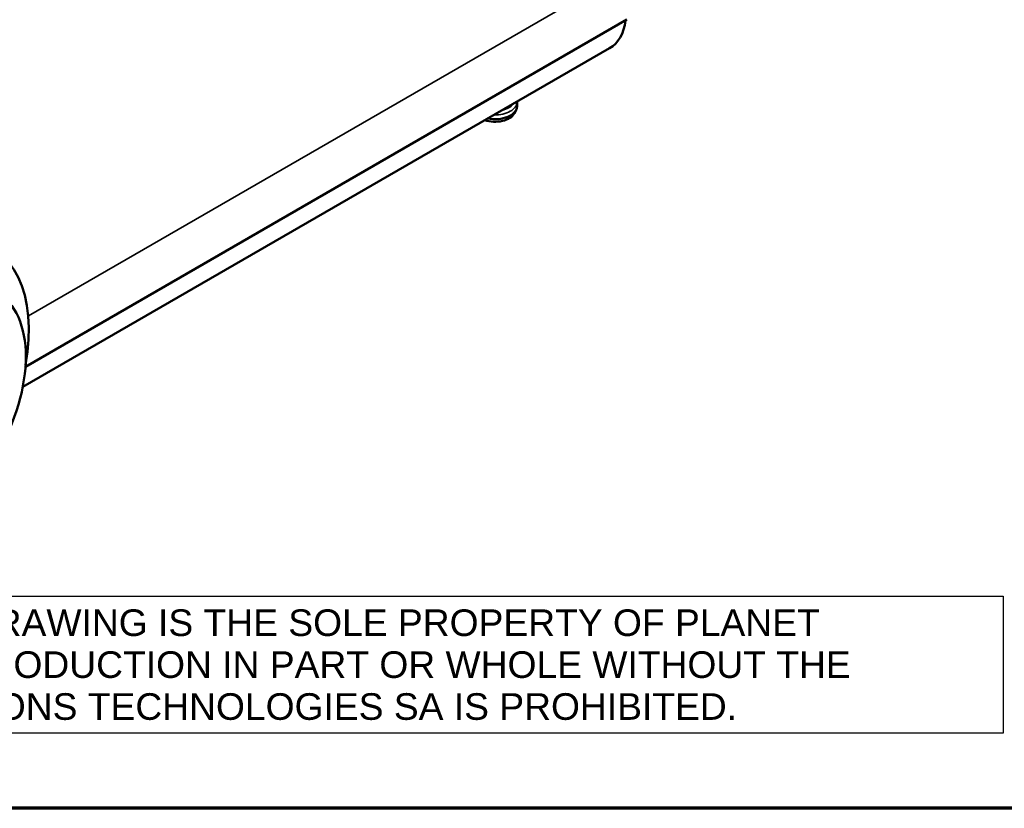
# Model space of a CAD drawing. Header units: millimetres. Extents: x 90 to 4401, y 90 to 14724.
# Tile 9 of 44: x 1005 to 2114, y 90 to 979. Entities that reach past the tile are written whole.
import ezdxf

# ---------------------------------------------------------------- set-up
doc = ezdxf.new("R2010")
doc.units = ezdxf.units.MM
doc.header["$LTSCALE"] = 15
for name, color, linetype, lineweight in [('Cadre (ISO)', 7, 'Continuous', 70), ('Etroit visible (ISO)', 7, 'Continuous', 35), ('Symbole (ISO)', 7, 'Continuous', 25), ('Visible (ISO)', 7, 'Continuous', 50)]:
    doc.layers.add(name, color=color, linetype=linetype, lineweight=lineweight)
doc.styles.add('Note Text (A4D)', font='arial.ttf')

# ---------------------------------------------------------------- blocks, each defined once
blk = doc.blocks.new('Cadres AQUA4D Border')
at = {"layer": 'Cadre (ISO)'}
blk.add_line((291, 6), (6, 6), dxfattribs=at)

msp = doc.modelspace()

# ---------------------------------------------------------------- linework, layer by layer
at = {"layer": 'Etroit visible (ISO)'}
msp.add_line((1014.5, 644.9), (1680.3, 1029.3), dxfattribs=at)
for centre, major_axis, start_param, end_param in [((1539.8, 885.7), (25, 0), 4.684437, 6.283185), ((1539.8, 888.2), (22, 0), 5.087791, 5.907783)]:
    msp.add_ellipse(centre, major_axis=major_axis, ratio=0.57735, start_param=start_param, end_param=end_param, dxfattribs=at)
at = {"layer": 'Visible (ISO)'}
for p, q in [((1688.6, 978.6), (1011.2, 587.5)), ((1669, 946.3), (1008.2, 564.8)), ((1561.9, 873), (1563.8, 876.8)), ((1564.8, 885.7), (1564.8, 880.8))]:
    msp.add_line(p, q, dxfattribs=at)
for centre, major_axis, start_param, end_param in [((1624, 1024.2), (45, -77.9), 0, 0.645979), ((1539.8, 880.8), (25, 0), 4.390475, 6.283185), ((1539.8, 876.8), (23, 0), 4.19888, 5.996429), ((873.7, 547.8), (100, 173.2), 5.265197, 10.442766)]:
    msp.add_ellipse(centre, major_axis=major_axis, ratio=0.57735, start_param=start_param, end_param=end_param, dxfattribs=at)
msp.add_ellipse((898.5, 533.5), major_axis=(-80, -138.6), ratio=0.57735, dxfattribs=at)
msp.add_open_spline([(1564.8, 886.2), (1564.8, 886), (1564.8, 885.9), (1564.8, 885.7)], degree=3, dxfattribs=at)

# ---------------------------------------------------------------- block references
at = {"xscale": 15, "yscale": 15, "zscale": 15}
msp.add_blockref('Cadres AQUA4D Border', (0, 0), dxfattribs=at)

# ---------------------------------------------------------------- texts
at = {"layer": 'Symbole (ISO)', "insert": (126.9, 251.7), "char_height": 30, "width": 1970.144, "attachment_point": 4, "line_spacing_factor": 0.944221, "style": 'Note Text (A4D)', "bg_fill": 16, "box_fill_scale": 1.5, "bg_fill_color": 256, "bg_fill_transparency": 0}
msp.add_mtext('\\fArial|b0|i0;THE INFORMATION CONTAINED IN THIS DRAWING IS THE SOLE PROPERTY OF PLANET \\PHORIZONS TECHNOLOGIES SA. ANY REPRODUCTION IN PART OR WHOLE WITHOUT THE \\PWRITTEN PERMISSION OF PLANET HORIZONS TECHNOLOGIES SA IS PROHIBITED.', dxfattribs=at)

doc.saveas('drawing.dxf')
